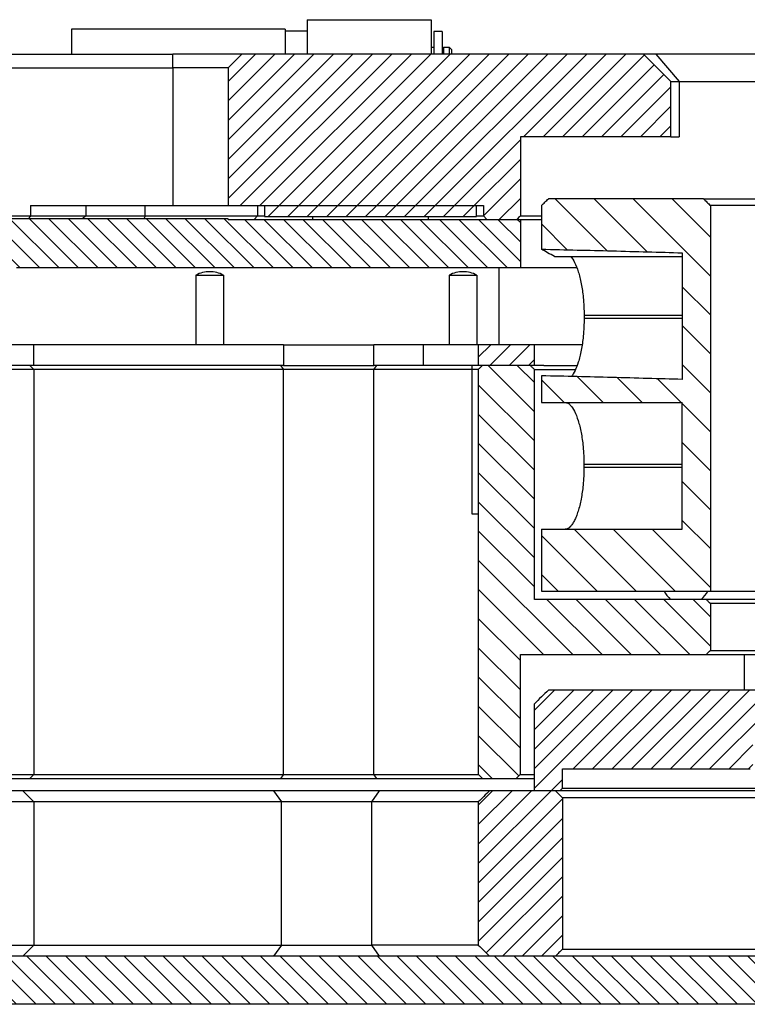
# Model space of a CAD drawing. Extents: x -1763 to 4575, y -3429 to 1051.
# Tile 81 of 174: x 3026 to 3079, y -2488 to -2416. Entities that reach past the tile are written whole.
import ezdxf

# ---------------------------------------------------------------- set-up
doc = ezdxf.new("R2010")
doc.units = 0
doc.linetypes.add('DASHED', pattern=[15, 7, -8])
doc.layers.get('0').update_dxf_attribs({"linetype": 'CONTINUOUS'})
doc.layers.add('1', color=7, linetype='CONTINUOUS')
pattern_1 = [(135, (-1142.2401, -11857.8625), (-0.70710678, -0.70710678), [])]
pattern_2 = [(225, (-1142.2401, -11857.8625), (0.70710678, -0.70710678), [])]

# ---------------------------------------------------------------- blocks, each defined once
blk = doc.blocks.new('Z-STACK', base_point=(-660.966, -2583.474))
at = {"linetype": 'CONTINUOUS'}
h = blk.add_hatch(dxfattribs=at)
h.set_pattern_fill('USER', color=1, angle=225, pattern_type=0)
h.set_pattern_definition(pattern_2)
edge = h.paths.add_edge_path()
edge.add_line((3042.171, -2418.66), (3041.171, -2419.66))
edge.add_line((3041.171, -2419.66), (3041.171, -2429.66))
edge.add_line((3041.171, -2429.66), (3043.311, -2429.66))
edge.add_line((3043.311, -2429.66), (3043.811, -2429.66))
edge.add_line((3043.811, -2429.66), (3047.311, -2429.66))
edge.add_line((3047.311, -2429.66), (3049.311, -2429.66))
edge.add_line((3049.311, -2429.66), (3053.711, -2429.66))
edge.add_line((3053.711, -2429.66), (3055.711, -2429.66))
edge.add_line((3055.711, -2429.66), (3059.211, -2429.66))
edge.add_line((3059.211, -2429.66), (3059.711, -2429.66))
edge.add_line((3059.711, -2429.66), (3059.711, -2430.41))
edge.add_line((3059.711, -2430.41), (3059.961, -2430.66))
edge.add_line((3059.961, -2430.66), (3061.311, -2430.66))
edge.add_line((3061.311, -2430.66), (3062.128, -2430.66))
edge.add_spline(control_points=[(3062.128, -2430.66), (3062.171, -2430.618), (3062.256, -2430.535), (3062.341, -2430.452), (3062.383, -2430.41)], knot_values=[0, 0, 0, 0, 0.178396, 0.356792, 0.356792, 0.356792, 0.356792], degree=3, periodic=0)
edge.add_line((3062.383, -2430.41), (3062.383, -2424.66))
edge.add_line((3062.383, -2424.66), (3073.311, -2424.66))
edge.add_line((3073.311, -2424.66), (3073.311, -2420.66))
edge.add_line((3073.311, -2420.66), (3071.311, -2418.66))
edge.add_line((3071.311, -2418.66), (3042.171, -2418.66))
h = blk.add_hatch(dxfattribs=at)
h.set_pattern_fill('USER', color=4, scale=2, angle=135, pattern_type=0)
h.set_pattern_definition([(135, (-1142.24, -11857.8625), (-1.41421356, -1.41421356), [])])
edge = h.paths.add_edge_path()
edge.add_line((3074.126, -2433.088), (3074.126, -2442.284))
edge.add_spline(control_points=[(3074.126, -2442.284), (3072.424, -2442.234), (3069.019, -2442.141), (3065.614, -2442.059), (3063.911, -2442.02)], knot_values=[0, 0, 0, 0, 5.109455, 10.218745, 10.218745, 10.218745, 10.218745], degree=3, periodic=0)
edge.add_line((3063.911, -2442.02), (3063.911, -2443.96))
edge.add_line((3063.911, -2443.96), (3065.643, -2443.96))
edge.add_line((3065.643, -2443.96), (3074.126, -2443.96))
edge.add_line((3074.126, -2443.96), (3074.126, -2453.16))
edge.add_line((3074.126, -2453.16), (3065.643, -2453.16))
edge.add_line((3065.643, -2453.16), (3063.911, -2453.16))
edge.add_line((3063.911, -2453.16), (3063.911, -2457.66))
edge.add_line((3063.911, -2457.66), (3071.901, -2457.66))
edge.add_line((3071.901, -2457.66), (3072.82, -2457.66))
edge.add_line((3072.82, -2457.66), (3075.982, -2457.66))
edge.add_line((3075.982, -2457.66), (3076.177, -2457.66))
edge.add_line((3076.177, -2457.66), (3076.177, -2429.66))
edge.add_spline(control_points=[(3076.177, -2429.66), (3076.091, -2429.577), (3075.92, -2429.41), (3075.749, -2429.243), (3075.664, -2429.16)], knot_values=[0, 0, 0, 0, 0.358121, 0.716243, 0.716243, 0.716243, 0.716243], degree=3, periodic=0)
edge.add_line((3075.664, -2429.16), (3064.421, -2429.16))
edge.add_spline(control_points=[(3064.421, -2429.16), (3064.336, -2429.243), (3064.166, -2429.41), (3063.996, -2429.577), (3063.911, -2429.66)], knot_values=[0, 0, 0, 0, 0.35694, 0.71388, 0.71388, 0.71388, 0.71388], degree=3, periodic=0)
edge.add_line((3063.911, -2429.66), (3063.911, -2432.824))
edge.add_spline(control_points=[(3063.911, -2432.824), (3065.614, -2432.862), (3069.019, -2432.945), (3072.424, -2433.038), (3074.126, -2433.088)], knot_values=[0, 0, 0, 0, 5.109374, 10.218745, 10.218745, 10.218745, 10.218745], degree=3, periodic=0)
h = blk.add_hatch(dxfattribs=at)
h.set_pattern_fill('USER', color=1, angle=225, pattern_type=0)
h.set_pattern_definition(pattern_2)
h.paths.add_polyline_path([(3055.114, -2430.46), (3056.861, -2430.46), (3059.211, -2430.46), (3059.211, -2429.66), (3055.711, -2429.66), (3053.711, -2429.66), (3049.311, -2429.66), (3047.311, -2429.66), (3043.811, -2429.66), (3043.811, -2430.46), (3052.561, -2430.46), (3054.309, -2430.46), (3054.603, -2430.46), (3054.953, -2430.46), (3055.006, -2430.46)])
h = blk.add_hatch(dxfattribs=at)
h.set_pattern_fill('USER', color=3, angle=135, pattern_type=0)
h.set_pattern_definition(pattern_1)
h.paths.add_polyline_path([(3004.254, -2434.16), (3014.261, -2434.16), (3015.661, -2434.16), (3016.901, -2434.16), (3018.101, -2434.16), (3019.341, -2434.16), (3020.741, -2434.16), (3021.981, -2434.16), (3023.181, -2434.16), (3024.421, -2434.16), (3025.821, -2434.16), (3027.061, -2434.16), (3028.261, -2434.16), (3029.501, -2434.16), (3030.901, -2434.16), (3032.141, -2434.16), (3033.341, -2434.16), (3034.581, -2434.16), (3035.981, -2434.16), (3037.221, -2434.16), (3038.421, -2434.16), (3039.661, -2434.16), (3041.061, -2434.16), (3042.301, -2434.16), (3043.501, -2434.16), (3044.741, -2434.16), (3046.141, -2434.16), (3047.381, -2434.16), (3048.581, -2434.16), (3049.821, -2434.16), (3051.221, -2434.16), (3052.461, -2434.16), (3053.661, -2434.16), (3054.901, -2434.16), (3056.301, -2434.16), (3060.842, -2434.16), (3062.383, -2434.16), (3062.383, -2430.66), (3062.128, -2430.66), (3061.311, -2430.66), (3059.961, -2430.66), (3059.061, -2430.66), (3055.711, -2430.66), (3047.311, -2430.66), (3043.061, -2430.66), (3041.171, -2430.66), (3041.171, -2430.61), (3003.301, -2430.61), (3003.301, -2430.66), (3003.301, -2434.16)])
h = blk.add_hatch(dxfattribs=at)
h.set_pattern_fill('USER', color=1, angle=225, pattern_type=0)
h.set_pattern_definition(pattern_2)
h.paths.add_polyline_path([(3060.842, -2439.76), (3060.31, -2439.76), (3059.33, -2439.76), (3059.33, -2441.26), (3059.635, -2441.26), (3060.31, -2441.26), (3060.842, -2441.26), (3063.096, -2441.26), (3063.402, -2441.26), (3063.402, -2439.76)])
h = blk.add_hatch(dxfattribs=at)
h.set_pattern_fill('USER', color=4, scale=1.5, angle=135, pattern_type=0)
h.set_pattern_definition([(135, (-1142.24, -11857.8625), (-1.06066017, -1.06066017), [])])
edge = h.paths.add_edge_path()
edge.add_line((3060.31, -2441.26), (3059.635, -2441.26))
edge.add_spline(control_points=[(3059.635, -2441.26), (3059.584, -2441.31), (3059.483, -2441.41), (3059.381, -2441.51), (3059.33, -2441.56)], knot_values=[0, 0, 0, 0, 0.213956, 0.427912, 0.427912, 0.427912, 0.427912], degree=3, periodic=0)
edge.add_line((3059.33, -2441.56), (3059.33, -2470.96))
edge.add_spline(control_points=[(3059.33, -2470.96), (3059.381, -2471.01), (3059.483, -2471.11), (3059.584, -2471.21), (3059.635, -2471.26)], knot_values=[0, 0, 0, 0, 0.213956, 0.427912, 0.427912, 0.427912, 0.427912], degree=3, periodic=0)
edge.add_line((3059.635, -2471.26), (3062.078, -2471.26))
edge.add_spline(control_points=[(3062.078, -2471.26), (3062.128, -2471.21), (3062.23, -2471.11), (3062.332, -2471.01), (3062.383, -2470.96)], knot_values=[0, 0, 0, 0, 0.214074, 0.428148, 0.428148, 0.428148, 0.428148], degree=3, periodic=0)
edge.add_line((3062.383, -2470.96), (3062.383, -2462.26))
edge.add_line((3062.383, -2462.26), (3075.869, -2462.26))
edge.add_spline(control_points=[(3075.869, -2462.26), (3075.92, -2462.21), (3076.023, -2462.11), (3076.125, -2462.01), (3076.177, -2461.96)], knot_values=[0, 0, 0, 0, 0.214881, 0.429761, 0.429761, 0.429761, 0.429761], degree=3, periodic=0)
edge.add_line((3076.177, -2461.96), (3076.177, -2458.56))
edge.add_spline(control_points=[(3076.177, -2458.56), (3076.125, -2458.51), (3076.023, -2458.41), (3075.92, -2458.31), (3075.869, -2458.26)], knot_values=[0, 0, 0, 0, 0.214881, 0.429761, 0.429761, 0.429761, 0.429761], degree=3, periodic=0)
edge.add_line((3075.869, -2458.26), (3063.402, -2458.26))
edge.add_line((3063.402, -2458.26), (3063.402, -2441.56))
edge.add_spline(control_points=[(3063.402, -2441.56), (3063.351, -2441.51), (3063.249, -2441.41), (3063.147, -2441.31), (3063.096, -2441.26)], knot_values=[0, 0, 0, 0, 0.214121, 0.428241, 0.428241, 0.428241, 0.428241], degree=3, periodic=0)
edge.add_line((3063.096, -2441.26), (3060.842, -2441.26))
edge.add_line((3060.842, -2441.26), (3060.31, -2441.26))
h = blk.add_hatch(dxfattribs=at)
h.set_pattern_fill('USER', color=1, angle=-135, pattern_type=0)
h.set_pattern_definition([(-135, (-1142.2401, -11857.8625), (0.70710678, -0.70710678), [])])
edge = h.paths.add_edge_path()
edge.add_line((3065.44, -2470.56), (3079.052, -2470.56))
edge.add_spline(control_points=[(3079.052, -2470.56), (3079.086, -2470.527), (3079.155, -2470.46), (3079.223, -2470.393), (3079.258, -2470.36)], knot_values=[0, 0, 0, 0, 0.143422, 0.286844, 0.286844, 0.286844, 0.286844], degree=3, periodic=0)
edge.add_line((3079.258, -2470.36), (3079.258, -2468.59))
edge.add_line((3079.258, -2468.59), (3082.451, -2468.59))
edge.add_line((3082.451, -2468.59), (3082.486, -2468.59))
edge.add_line((3082.486, -2468.59), (3084.251, -2468.59))
edge.add_line((3084.251, -2468.59), (3084.97, -2468.59))
edge.add_line((3084.97, -2468.59), (3085.138, -2468.59))
edge.add_spline(control_points=[(3085.138, -2468.59), (3085.174, -2468.557), (3085.244, -2468.49), (3085.315, -2468.423), (3085.351, -2468.39)], knot_values=[0, 0, 0, 0, 0.145867, 0.291734, 0.291734, 0.291734, 0.291734], degree=3, periodic=0)
edge.add_line((3085.351, -2468.39), (3085.351, -2467.09))
edge.add_line((3085.351, -2467.09), (3085.458, -2467.09))
edge.add_line((3085.458, -2467.09), (3085.97, -2467.09))
edge.add_line((3085.97, -2467.09), (3086.228, -2467.09))
edge.add_line((3086.228, -2467.09), (3086.228, -2465.59))
edge.add_line((3086.228, -2465.59), (3086.72, -2465.59))
edge.add_line((3086.72, -2465.59), (3086.82, -2465.59))
edge.add_line((3086.82, -2465.59), (3087.173, -2465.59))
edge.add_line((3087.173, -2465.59), (3087.173, -2465.04))
edge.add_spline(control_points=[(3087.173, -2465.04), (3087.125, -2465.008), (3087.031, -2464.943), (3086.939, -2464.875), (3086.893, -2464.84)], knot_values=[0, 0, 0, 0, 0.171922, 0.343904, 0.343904, 0.343904, 0.343904], degree=3, periodic=0)
edge.add_line((3086.893, -2464.84), (3086.741, -2464.84))
edge.add_line((3086.741, -2464.84), (3086.52, -2464.84))
edge.add_line((3086.52, -2464.84), (3083.901, -2464.84))
edge.add_line((3083.901, -2464.84), (3082.251, -2464.84))
edge.add_line((3082.251, -2464.84), (3064.421, -2464.84))
edge.add_spline(control_points=[(3064.421, -2464.84), (3064.251, -2465.007), (3063.911, -2465.34), (3063.571, -2465.673), (3063.402, -2465.84)], knot_values=[0, 0, 0, 0, 0.713839, 1.427679, 1.427679, 1.427679, 1.427679], degree=3, periodic=0)
edge.add_line((3063.402, -2465.84), (3063.402, -2472.16))
edge.add_line((3063.402, -2472.16), (3064.93, -2472.16))
edge.add_line((3064.93, -2472.16), (3065.236, -2472.16))
edge.add_spline(control_points=[(3065.236, -2472.16), (3065.27, -2472.127), (3065.338, -2472.06), (3065.406, -2471.993), (3065.44, -2471.96)], knot_values=[0, 0, 0, 0, 0.142814, 0.285629, 0.285629, 0.285629, 0.285629], degree=3, periodic=0)
edge.add_line((3065.44, -2471.96), (3065.44, -2470.56))
h = blk.add_hatch(dxfattribs=at)
h.set_pattern_fill('USER', color=5, angle=225, pattern_type=0)
h.set_pattern_definition(pattern_2)
edge = h.paths.add_edge_path()
edge.add_line((3064.93, -2484.16), (3060.144, -2484.16))
edge.add_spline(control_points=[(3060.144, -2484.16), (3060.008, -2484.027), (3059.737, -2483.76), (3059.466, -2483.493), (3059.33, -2483.36)], knot_values=[0, 0, 0, 0, 0.570578, 1.141156, 1.141156, 1.141156, 1.141156], degree=3, periodic=0)
edge.add_line((3059.33, -2483.36), (3059.33, -2472.96))
edge.add_spline(control_points=[(3059.33, -2472.96), (3059.466, -2472.827), (3059.737, -2472.56), (3060.008, -2472.293), (3060.144, -2472.16)], knot_values=[0, 0, 0, 0, 0.570578, 1.141156, 1.141156, 1.141156, 1.141156], degree=3, periodic=0)
edge.add_line((3060.144, -2472.16), (3063.402, -2472.16))
edge.add_line((3063.402, -2472.16), (3064.93, -2472.16))
edge.add_spline(control_points=[(3064.93, -2472.16), (3065.015, -2472.243), (3065.185, -2472.41), (3065.355, -2472.577), (3065.44, -2472.66)], knot_values=[0, 0, 0, 0, 0.357023, 0.714046, 0.714046, 0.714046, 0.714046], degree=3, periodic=0)
edge.add_line((3065.44, -2472.66), (3065.44, -2483.66))
edge.add_spline(control_points=[(3065.44, -2483.66), (3065.355, -2483.743), (3065.185, -2483.91), (3065.015, -2484.077), (3064.93, -2484.16)], knot_values=[0, 0, 0, 0, 0.357023, 0.714046, 0.714046, 0.714046, 0.714046], degree=3, periodic=0)
h = blk.add_hatch(dxfattribs=at)
h.set_pattern_fill('USER', color=3, angle=135, pattern_type=0)
h.set_pattern_definition(pattern_1)
h.paths.add_polyline_path([(3010.9, -2484.16), (3010.497, -2484.16), (3009.59, -2484.16), (3009.59, -2487.66), (3287.032, -2487.66), (3287.032, -2484.16), (3286.126, -2484.16), (3285.723, -2484.16), (3282.161, -2484.16), (3281.161, -2484.16), (3280.779, -2484.16), (3279.993, -2484.16), (3279.621, -2484.16), (3279.521, -2484.16), (3279.499, -2484.16), (3278.921, -2484.16), (3278.621, -2484.16), (3277.081, -2484.16), (3276.993, -2484.16), (3276.503, -2484.16), (3276.081, -2484.16), (3274.819, -2484.16), (3273.711, -2484.16), (3273.011, -2484.16), (3272.809, -2484.16), (3272.452, -2484.16), (3272.255, -2484.16), (3272.002, -2484.16), (3270.335, -2484.16), (3266.457, -2484.16), (3266.052, -2484.16), (3265.332, -2484.16), (3264.907, -2484.16), (3264.877, -2484.16), (3264.157, -2484.16), (3263.436, -2484.16), (3263.407, -2484.16), (3262.982, -2484.16), (3262.261, -2484.16), (3261.857, -2484.16), (3252.163, -2484.16), (3251.88, -2484.16), (3244.655, -2484.16), (3244.45, -2484.16), (3244.166, -2484.16), (3243.24, -2484.16), (3240.4, -2484.16), (3240.116, -2484.16), (3236.479, -2484.16), (3231.693, -2484.16), (3220.517, -2484.16), (3218.964, -2484.16), (3210.397, -2484.16), (3209.895, -2484.16), (3205.998, -2484.16), (3205.508, -2484.16), (3201.007, -2484.16), (3197.479, -2484.16), (3195.615, -2484.16), (3195.412, -2484.16), (3192.407, -2484.16), (3192.191, -2484.16), (3156.63, -2484.16), (3156.629, -2484.16), (3152.379, -2484.16), (3151.914, -2484.16), (3151.909, -2484.16), (3148.311, -2484.16), (3139.994, -2484.16), (3139.993, -2484.16), (3104.432, -2484.16), (3104.216, -2484.16), (3101.211, -2484.16), (3101.008, -2484.16), (3099.144, -2484.16), (3095.616, -2484.16), (3091.114, -2484.16), (3090.625, -2484.16), (3086.728, -2484.16), (3086.226, -2484.16), (3077.658, -2484.16), (3076.106, -2484.16), (3064.93, -2484.16), (3060.144, -2484.16), (3056.223, -2484.16), (3052.456, -2484.16), (3052.173, -2484.16), (3044.743, -2484.16), (3044.46, -2484.16), (3027.334, -2484.16), (3026.334, -2484.16), (3026.288, -2484.16), (3024.621, -2484.16), (3024.368, -2484.16), (3024.171, -2484.16), (3023.814, -2484.16), (3023.611, -2484.16), (3020.566, -2484.16), (3020.119, -2484.16), (3019.63, -2484.16), (3017.124, -2484.16), (3016.63, -2484.16)])
at = {"color": 7, "linetype": 'CONTINUOUS'}
for p, q in [((3046.911, -2416.16), (3055.911, -2416.16)), ((3046.911, -2416.16), (3046.911, -2416.96)), ((3055.911, -2416.16), (3055.911, -2418.66)), ((3045.311, -2416.86), (3029.811, -2416.86)), ((3029.811, -2416.86), (3029.811, -2418.66)), ((3045.311, -2416.86), (3045.311, -2416.96)), ((3045.311, -2416.96), (3045.311, -2418.66)), ((3045.311, -2416.96), (3046.911, -2416.96)), ((3046.911, -2416.96), (3046.911, -2418.16)), ((3056.711, -2417.01), (3056.111, -2417.01)), ((3056.111, -2417.01), (3056.111, -2418.16)), ((3056.711, -2417.01), (3056.711, -2418.66)), ((3003.301, -2418.66), (3037.171, -2418.66)), ((3042.171, -2418.66), (3037.171, -2418.66)), ((3042.171, -2418.66), (3041.171, -2419.66)), ((3071.311, -2418.66), (3042.171, -2418.66)), ((3046.911, -2418.16), (3046.911, -2418.66)), ((3055.911, -2418.16), (3056.111, -2418.16)), ((3056.111, -2418.16), (3056.111, -2418.66)), ((3056.811, -2418.16), (3056.811, -2418.66)), ((3056.811, -2418.16), (3057.211, -2418.16)), ((3057.211, -2418.16), (3057.211, -2418.66)), ((3057.411, -2418.36), (3057.211, -2418.16)), ((3057.411, -2418.66), (3057.411, -2418.36)), ((3073.311, -2420.66), (3071.311, -2418.66)), ((3072.21, -2418.66), (3071.311, -2418.66)), ((3156.311, -2418.66), (3072.21, -2418.66)), ((3003.301, -2419.66), (3037.171, -2419.66)), ((3041.171, -2419.66), (3037.171, -2419.66)), ((3041.171, -2419.66), (3041.171, -2429.66)), ((3073.311, -2424.66), (3073.311, -2420.66)), ((3073.311, -2420.66), (3073.91, -2420.66)), ((3073.91, -2420.66), (3157.814, -2420.66)), ((3073.311, -2424.66), (3062.383, -2424.66)), ((3062.383, -2424.66), (3062.383, -2430.41)), ((3073.311, -2424.66), (3073.91, -2424.66)), ((3075.664, -2429.16), (3064.421, -2429.16)), ((3026.828, -2429.66), (3026.828, -2430.41)), ((3026.828, -2429.66), (3030.848, -2429.66)), ((3030.848, -2429.66), (3035.144, -2429.66)), ((3030.848, -2429.66), (3030.848, -2430.41)), ((3035.144, -2429.66), (3037.171, -2429.66)), ((3035.144, -2429.66), (3035.144, -2430.41)), ((3037.171, -2429.66), (3041.171, -2429.66)), ((3041.171, -2429.66), (3043.311, -2429.66)), ((3043.311, -2429.66), (3043.811, -2429.66)), ((3043.311, -2429.66), (3043.311, -2430.41)), ((3043.811, -2429.66), (3047.311, -2429.66)), ((3043.811, -2429.66), (3043.811, -2430.46)), ((3043.811, -2429.66), (3047.311, -2429.66)), ((3047.311, -2429.66), (3049.311, -2429.66)), ((3047.311, -2429.66), (3049.311, -2429.66)), ((3049.311, -2429.66), (3053.711, -2429.66)), ((3049.311, -2429.66), (3053.711, -2429.66)), ((3053.711, -2429.66), (3055.711, -2429.66)), ((3053.711, -2429.66), (3055.711, -2429.66)), ((3055.711, -2429.66), (3059.211, -2429.66)), ((3055.711, -2429.66), (3059.211, -2429.66)), ((3059.211, -2429.66), (3059.711, -2429.66)), ((3059.211, -2430.46), (3059.211, -2429.66)), ((3059.711, -2429.66), (3059.711, -2430.41)), ((3003.301, -2430.41), (3026.828, -2430.41)), ((3041.171, -2430.61), (3003.301, -2430.61)), ((3026.828, -2430.41), (3030.848, -2430.41)), ((3030.848, -2430.41), (3035.144, -2430.41)), ((3035.144, -2430.41), (3043.311, -2430.41)), ((3041.171, -2430.66), (3041.171, -2430.61)), ((3041.171, -2430.66), (3043.061, -2430.66)), ((3043.311, -2430.41), (3043.061, -2430.66)), ((3043.061, -2430.66), (3047.311, -2430.66)), ((3043.311, -2430.41), (3043.811, -2430.41)), ((3043.811, -2430.46), (3052.561, -2430.46)), ((3047.311, -2430.66), (3055.711, -2430.66)), ((3052.561, -2430.46), (3054.309, -2430.46)), ((3054.309, -2430.46), (3054.603, -2430.46)), ((3054.603, -2430.46), (3054.953, -2430.46)), ((3054.953, -2430.46), (3055.006, -2430.46)), ((3055.006, -2430.46), (3055.114, -2430.46)), ((3055.114, -2430.46), (3056.861, -2430.46)), ((3055.711, -2430.66), (3059.061, -2430.66)), ((3056.861, -2430.46), (3059.211, -2430.46)), ((3059.061, -2430.66), (3059.961, -2430.66)), ((3059.211, -2430.41), (3059.711, -2430.41)), ((3059.711, -2430.41), (3059.961, -2430.66)), ((3059.961, -2430.66), (3061.311, -2430.66)), ((3059.961, -2430.66), (3061.311, -2430.66)), ((3061.311, -2430.66), (3062.128, -2430.66)), ((3061.311, -2430.66), (3062.128, -2430.66)), ((3062.128, -2430.66), (3062.383, -2430.66)), ((3062.383, -2430.41), (3063.911, -2430.41)), ((3074.126, -2433.088), (3074.126, -2442.284)), ((3060.842, -2439.76), (3060.842, -2434.16)), ((3062.383, -2434.16), (3063.402, -2434.16)), ((3063.402, -2434.16), (3066.482, -2434.16)), ((3038.842, -2434.71), (3040.549, -2434.71)), ((3038.842, -2434.71), (3038.842, -2439.76)), ((3040.549, -2434.71), (3040.842, -2434.71)), ((3040.842, -2434.71), (3040.842, -2439.76)), ((3057.226, -2434.71), (3057.226, -2439.76)), ((3057.226, -2434.71), (3058.8, -2434.71)), ((3058.8, -2434.71), (3059.226, -2434.71)), ((3059.226, -2434.71), (3059.226, -2439.76)), ((3067.006, -2437.646), (3067.006, -2437.843)), ((3027.088, -2439.76), (3024.927, -2439.76)), ((3045.2, -2439.76), (3027.088, -2439.76)), ((3027.088, -2441.26), (3027.088, -2439.76)), ((3045.2, -2439.76), (3051.749, -2439.76)), ((3055.361, -2439.76), (3051.749, -2439.76)), ((3055.361, -2441.26), (3055.361, -2439.76)), ((3058.896, -2439.76), (3055.361, -2439.76)), ((3059.33, -2439.76), (3058.896, -2439.76)), ((3059.33, -2439.76), (3059.33, -2441.26)), ((3060.31, -2439.76), (3059.33, -2439.76)), ((3060.842, -2439.76), (3060.31, -2439.76)), ((3063.402, -2439.76), (3060.842, -2439.76)), ((3063.402, -2441.26), (3063.402, -2439.76)), ((3064.08, -2439.76), (3063.402, -2439.76)), ((3066.867, -2439.76), (3064.08, -2439.76)), ((3026.788, -2441.26), (3024.985, -2441.26)), ((3027.088, -2441.26), (3026.788, -2441.26)), ((3044.975, -2441.26), (3027.088, -2441.26)), ((3045.2, -2441.26), (3044.975, -2441.26)), ((3045.2, -2441.26), (3047.524, -2441.26)), ((3047.524, -2441.26), (3047.927, -2441.26)), ((3047.927, -2441.26), (3051.749, -2441.26)), ((3051.961, -2441.26), (3051.749, -2441.26)), ((3055.081, -2441.26), (3051.961, -2441.26)), ((3055.361, -2441.26), (3055.081, -2441.26)), ((3055.381, -2441.26), (3055.361, -2441.26)), ((3059.635, -2441.26), (3059.33, -2441.26)), ((3060.31, -2441.26), (3059.635, -2441.26)), ((3060.842, -2441.26), (3060.31, -2441.26)), ((3063.096, -2441.26), (3060.842, -2441.26)), ((3063.402, -2441.56), (3066.387, -2441.56)), ((3063.911, -2443.96), (3065.643, -2443.96)), ((3065.643, -2443.96), (3074.126, -2443.96)), ((3074.126, -2453.16), (3074.126, -2443.96)), ((3066.996, -2448.46), (3066.996, -2448.66)), ((3063.911, -2453.16), (3065.643, -2453.16)), ((3065.643, -2453.16), (3074.126, -2453.16)), ((3082.251, -2464.84), (3064.421, -2464.84)), ((3063.402, -2472.16), (3063.402, -2465.84)), ((3065.44, -2470.56), (3079.052, -2470.56)), ((3065.44, -2471.96), (3065.44, -2470.56)), ((3026.288, -2472.16), (3024.621, -2472.16)), ((3026.288, -2472.16), (3027.088, -2472.96)), ((3044.46, -2472.16), (3026.288, -2472.16)), ((3052.173, -2472.16), (3044.46, -2472.16)), ((3064.93, -2472.16), (3063.402, -2472.16)), ((3065.236, -2472.16), (3064.93, -2472.16)), ((3076.106, -2472.16), (3065.236, -2472.16)), ((3065.44, -2471.96), (3144.311, -2471.96)), ((3077.658, -2472.16), (3076.106, -2472.16)), ((3086.226, -2472.16), (3077.658, -2472.16)), ((3027.088, -2472.96), (3024.927, -2472.96)), ((3045.058, -2472.96), (3027.088, -2472.96)), ((3027.088, -2472.96), (3027.088, -2483.36)), ((3051.607, -2472.96), (3045.058, -2472.96)), ((3059.33, -2483.36), (3051.607, -2483.36)), ((3026.288, -2484.16), (3024.621, -2484.16)), ((3026.334, -2484.16), (3026.288, -2484.16)), ((3027.334, -2484.16), (3026.334, -2484.16)), ((3044.46, -2484.16), (3027.334, -2484.16)), ((3044.743, -2484.16), (3044.46, -2484.16)), ((3052.173, -2484.16), (3044.743, -2484.16)), ((3052.456, -2484.16), (3052.173, -2484.16)), ((3056.223, -2484.16), (3052.456, -2484.16)), ((3060.144, -2484.16), (3056.223, -2484.16)), ((3086.226, -2484.16), (3077.658, -2484.16))]:
    blk.add_line(p, q, dxfattribs=at)
at = {"color": 7, "linetype": 'DASHED'}
for p, q in [((3046.911, -2416.16), (3055.911, -2416.16)), ((3046.911, -2416.16), (3046.911, -2416.96)), ((3055.911, -2416.16), (3055.911, -2418.66)), ((3045.311, -2416.86), (3029.811, -2416.86)), ((3029.811, -2416.86), (3029.811, -2418.66)), ((3045.311, -2416.86), (3045.311, -2416.96)), ((3045.311, -2416.96), (3045.311, -2418.66)), ((3045.311, -2416.96), (3046.911, -2416.96)), ((3046.911, -2416.96), (3046.911, -2418.16)), ((3046.911, -2416.96), (3046.911, -2418.16)), ((3046.911, -2416.96), (3046.911, -2418.16)), ((3056.711, -2417.01), (3056.111, -2417.01)), ((3056.111, -2417.01), (3056.111, -2418.16)), ((3056.711, -2417.01), (3056.711, -2418.66)), ((3046.911, -2418.16), (3046.911, -2418.66)), ((3046.911, -2418.16), (3046.911, -2418.66)), ((3046.911, -2418.16), (3046.911, -2418.66)), ((3055.911, -2418.16), (3056.111, -2418.16)), ((3056.111, -2418.16), (3056.111, -2418.66)), ((3056.111, -2418.16), (3056.111, -2418.66)), ((3056.111, -2418.16), (3056.111, -2418.66)), ((3056.811, -2418.16), (3056.811, -2418.66)), ((3056.811, -2418.16), (3057.211, -2418.16)), ((3057.211, -2418.16), (3057.211, -2418.66)), ((3057.411, -2418.36), (3057.211, -2418.16)), ((3057.411, -2418.66), (3057.411, -2418.36)), ((3041.171, -2430.66), (3043.061, -2430.66)), ((3043.061, -2430.66), (3047.311, -2430.66)), ((3047.311, -2430.66), (3055.711, -2430.66)), ((3052.561, -2430.46), (3054.309, -2430.46)), ((3054.309, -2430.46), (3054.603, -2430.46)), ((3054.603, -2430.46), (3054.953, -2430.46)), ((3054.953, -2430.46), (3055.006, -2430.46)), ((3055.006, -2430.46), (3055.114, -2430.46)), ((3055.114, -2430.46), (3056.861, -2430.46)), ((3055.711, -2430.66), (3059.061, -2430.66)), ((3059.061, -2430.66), (3059.961, -2430.66)), ((3062.128, -2430.66), (3062.383, -2430.66)), ((3062.383, -2430.66), (3063.911, -2430.66)), ((3060.842, -2434.16), (3062.383, -2434.16)), ((3062.383, -2434.16), (3066.482, -2434.16)), ((3060.31, -2439.76), (3059.33, -2439.76)), ((3060.842, -2439.76), (3060.31, -2439.76)), ((3063.402, -2439.76), (3060.842, -2439.76)), ((3064.08, -2439.76), (3063.402, -2439.76)), ((3066.867, -2439.76), (3064.08, -2439.76)), ((3056.696, -2441.26), (3055.381, -2441.26)), ((3056.895, -2441.26), (3056.696, -2441.26)), ((3058.892, -2441.26), (3056.895, -2441.26)), ((3059.33, -2441.26), (3058.892, -2441.26)), ((3059.635, -2441.26), (3059.33, -2441.26)), ((3060.31, -2441.26), (3059.635, -2441.26)), ((3060.842, -2441.26), (3060.31, -2441.26)), ((3063.096, -2441.26), (3060.842, -2441.26)), ((3063.417, -2441.26), (3063.402, -2441.26)), ((3064.08, -2441.26), (3063.417, -2441.26)), ((3064.08, -2441.26), (3066.507, -2441.26)), ((3064.08, -2441.26), (3066.507, -2441.26)), ((3071.901, -2457.66), (3072.82, -2457.66)), ((3072.82, -2457.66), (3075.982, -2457.66)), ((3075.982, -2457.66), (3076.177, -2457.66)), ((3076.177, -2457.66), (3076.901, -2457.66)), ((3026.334, -2484.16), (3026.288, -2484.16)), ((3052.173, -2484.16), (3044.46, -2484.16))]:
    blk.add_line(p, q, dxfattribs=at)
at = {"color": 1, "linetype": 'CONTINUOUS'}
for p, q in [((3037.171, -2419.66), (3037.171, -2418.66)), ((3072.21, -2418.66), (3073.91, -2420.66)), ((3037.171, -2419.66), (3037.171, -2429.66)), ((3073.91, -2420.66), (3073.91, -2424.66)), ((3047.311, -2430.46), (3047.311, -2430.66)), ((3055.711, -2430.66), (3055.711, -2430.46)), ((3074.126, -2437.646), (3067.006, -2437.646)), ((3067.006, -2437.843), (3074.126, -2437.843)), ((3045.2, -2439.76), (3045.2, -2441.26)), ((3051.749, -2441.26), (3051.749, -2439.76)), ((3074.126, -2448.46), (3066.996, -2448.46)), ((3066.996, -2448.66), (3074.126, -2448.66)), ((3044.46, -2472.16), (3045.058, -2472.96)), ((3051.607, -2472.96), (3052.173, -2472.16)), ((3045.058, -2483.36), (3045.058, -2472.96)), ((3051.607, -2483.36), (3051.607, -2472.96)), ((3045.058, -2483.36), (3044.46, -2484.16)), ((3052.173, -2484.16), (3051.607, -2483.36))]:
    blk.add_line(p, q, dxfattribs=at)
at = {"color": 4, "linetype": 'CONTINUOUS'}
for p, q in [((3075.664, -2429.16), (3123.037, -2429.16)), ((3063.911, -2429.66), (3063.911, -2432.824)), ((3123.596, -2429.66), (3076.177, -2429.66)), ((3076.177, -2429.66), (3076.177, -2457.66)), ((3027.088, -2441.56), (3024.927, -2441.56)), ((3026.788, -2441.26), (3027.088, -2441.56)), ((3027.088, -2441.56), (3027.088, -2470.96)), ((3045.2, -2441.56), (3027.088, -2441.56)), ((3044.975, -2441.26), (3045.2, -2441.56)), ((3045.2, -2470.96), (3045.2, -2441.56)), ((3051.749, -2441.56), (3045.2, -2441.56)), ((3051.749, -2441.56), (3051.961, -2441.26)), ((3051.749, -2470.96), (3051.749, -2441.56)), ((3058.898, -2441.56), (3051.749, -2441.56)), ((3056.696, -2441.26), (3055.381, -2441.26)), ((3056.895, -2441.26), (3056.696, -2441.26)), ((3058.892, -2441.26), (3056.895, -2441.26)), ((3059.33, -2441.26), (3058.892, -2441.26)), ((3058.898, -2452.06), (3058.898, -2441.56)), ((3059.33, -2441.56), (3058.898, -2441.56)), ((3059.33, -2441.56), (3059.33, -2470.96)), ((3060.31, -2441.26), (3059.635, -2441.26)), ((3060.842, -2441.26), (3060.31, -2441.26)), ((3063.096, -2441.26), (3060.842, -2441.26)), ((3063.402, -2458.26), (3063.402, -2441.56)), ((3063.911, -2442.02), (3063.911, -2443.96)), ((3059.33, -2452.06), (3058.898, -2452.06)), ((3063.911, -2453.16), (3063.911, -2457.66)), ((3063.911, -2457.66), (3071.901, -2457.66)), ((3071.901, -2457.66), (3072.82, -2457.66)), ((3072.82, -2457.66), (3075.982, -2457.66)), ((3075.982, -2457.66), (3076.177, -2457.66)), ((3076.177, -2457.66), (3076.901, -2457.66)), ((3076.901, -2457.66), (3081.245, -2457.66)), ((3075.869, -2458.26), (3063.402, -2458.26)), ((3087.804, -2458.26), (3075.869, -2458.26)), ((3076.177, -2458.56), (3076.177, -2461.96)), ((3087.978, -2458.56), (3076.177, -2458.56)), ((3062.383, -2462.26), (3075.869, -2462.26)), ((3062.383, -2470.96), (3062.383, -2462.26)), ((3075.869, -2462.26), (3078.649, -2462.26)), ((3076.177, -2461.96), (3087.875, -2461.96)), ((3078.649, -2464.84), (3078.649, -2462.26)), ((3078.649, -2462.26), (3079.464, -2462.26)), ((3024.927, -2470.96), (3027.088, -2470.96)), ((3026.788, -2471.26), (3027.088, -2470.96)), ((3027.088, -2470.96), (3045.2, -2470.96)), ((3045.2, -2470.96), (3044.975, -2471.26)), ((3045.2, -2470.96), (3051.749, -2470.96)), ((3051.961, -2471.26), (3051.749, -2470.96)), ((3051.749, -2470.96), (3059.33, -2470.96)), ((3062.383, -2470.96), (3063.402, -2470.96)), ((3024.812, -2471.26), (3026.788, -2471.26)), ((3026.788, -2471.26), (3044.975, -2471.26)), ((3044.975, -2471.26), (3051.961, -2471.26)), ((3051.961, -2471.26), (3059.635, -2471.26)), ((3059.635, -2471.26), (3062.078, -2471.26)), ((3062.078, -2471.26), (3063.402, -2471.26))]:
    blk.add_line(p, q, dxfattribs=at)
at = {"color": 3, "linetype": 'CONTINUOUS'}
for p, q in [((3062.383, -2430.66), (3063.911, -2430.66)), ((3062.383, -2430.66), (3062.383, -2434.16)), ((3025.821, -2434.16), (3027.061, -2434.16)), ((3027.061, -2434.16), (3028.261, -2434.16)), ((3028.261, -2434.16), (3029.501, -2434.16)), ((3029.501, -2434.16), (3030.901, -2434.16)), ((3030.901, -2434.16), (3032.141, -2434.16)), ((3032.141, -2434.16), (3033.341, -2434.16)), ((3033.341, -2434.16), (3034.581, -2434.16)), ((3034.581, -2434.16), (3035.981, -2434.16)), ((3035.981, -2434.16), (3037.221, -2434.16)), ((3037.221, -2434.16), (3038.421, -2434.16)), ((3038.421, -2434.16), (3039.661, -2434.16)), ((3039.661, -2434.16), (3041.061, -2434.16)), ((3041.061, -2434.16), (3042.301, -2434.16)), ((3042.301, -2434.16), (3043.501, -2434.16)), ((3043.501, -2434.16), (3044.741, -2434.16)), ((3044.741, -2434.16), (3046.141, -2434.16)), ((3046.141, -2434.16), (3047.381, -2434.16)), ((3047.381, -2434.16), (3048.581, -2434.16)), ((3048.581, -2434.16), (3049.821, -2434.16)), ((3049.821, -2434.16), (3051.221, -2434.16)), ((3051.221, -2434.16), (3052.461, -2434.16)), ((3052.461, -2434.16), (3053.661, -2434.16)), ((3053.661, -2434.16), (3054.901, -2434.16)), ((3054.901, -2434.16), (3056.301, -2434.16)), ((3056.301, -2434.16), (3060.842, -2434.16)), ((3060.842, -2434.16), (3062.383, -2434.16)), ((3287.032, -2487.66), (3009.59, -2487.66))]:
    blk.add_line(p, q, dxfattribs=at)
at = {"color": 4, "linetype": 'DASHED'}
for p, q in [((3026.788, -2441.26), (3024.985, -2441.26)), ((3027.088, -2441.26), (3026.788, -2441.26)), ((3044.975, -2441.26), (3027.088, -2441.26)), ((3045.2, -2441.26), (3044.975, -2441.26)), ((3045.2, -2441.26), (3047.524, -2441.26)), ((3047.524, -2441.26), (3047.927, -2441.26)), ((3047.927, -2441.26), (3051.749, -2441.26)), ((3051.961, -2441.26), (3051.749, -2441.26)), ((3055.081, -2441.26), (3051.961, -2441.26)), ((3055.361, -2441.26), (3055.081, -2441.26)), ((3055.381, -2441.26), (3055.361, -2441.26)), ((3059.635, -2441.26), (3059.33, -2441.26)), ((3063.402, -2441.26), (3063.096, -2441.26)), ((3063.417, -2441.26), (3063.402, -2441.26)), ((3063.402, -2441.56), (3066.387, -2441.56)), ((3064.08, -2441.26), (3063.417, -2441.26)), ((3064.08, -2441.26), (3066.507, -2441.26))]:
    blk.add_line(p, q, dxfattribs=at)
at = {"color": 6, "linetype": 'CONTINUOUS'}
for p, q in [((3063.402, -2441.26), (3063.096, -2441.26)), ((3063.417, -2441.26), (3063.402, -2441.26)), ((3064.08, -2441.26), (3063.417, -2441.26)), ((3064.08, -2441.26), (3066.507, -2441.26))]:
    blk.add_line(p, q, dxfattribs=at)
at = {"color": 6, "linetype": 'DASHED'}
blk.add_line((3063.402, -2441.26), (3063.096, -2441.26), dxfattribs=at)
at = {"color": 5, "linetype": 'CONTINUOUS'}
for p, q in [((3060.144, -2472.16), (3052.173, -2472.16)), ((3063.402, -2472.16), (3060.144, -2472.16)), ((3064.93, -2472.16), (3063.402, -2472.16)), ((3059.33, -2472.96), (3051.607, -2472.96)), ((3059.33, -2472.96), (3059.33, -2483.36)), ((3065.44, -2472.66), (3065.44, -2483.66)), ((3148.311, -2472.66), (3065.44, -2472.66)), ((3024.927, -2483.36), (3027.088, -2483.36)), ((3026.288, -2484.16), (3027.088, -2483.36)), ((3027.088, -2483.36), (3045.058, -2483.36)), ((3045.058, -2483.36), (3051.607, -2483.36)), ((3065.44, -2483.66), (3076.106, -2483.66)), ((3076.106, -2483.66), (3077.658, -2483.66)), ((3077.658, -2483.66), (3086.728, -2483.66)), ((3064.93, -2484.16), (3060.144, -2484.16)), ((3064.93, -2484.16), (3060.144, -2484.16)), ((3076.106, -2484.16), (3064.93, -2484.16)), ((3077.658, -2484.16), (3076.106, -2484.16))]:
    blk.add_line(p, q, dxfattribs=at)
at = {"color": 5, "linetype": 'DASHED'}
for p, q in [((3065.236, -2472.16), (3064.93, -2472.16)), ((3076.106, -2472.16), (3065.236, -2472.16)), ((3077.658, -2472.16), (3076.106, -2472.16)), ((3086.226, -2472.16), (3077.658, -2472.16)), ((3026.288, -2484.16), (3024.621, -2484.16)), ((3027.334, -2484.16), (3026.334, -2484.16)), ((3044.46, -2484.16), (3027.334, -2484.16)), ((3056.223, -2484.16), (3052.173, -2484.16)), ((3060.144, -2484.16), (3056.223, -2484.16)), ((3076.106, -2484.16), (3064.93, -2484.16)), ((3077.658, -2484.16), (3076.106, -2484.16)), ((3086.226, -2484.16), (3077.658, -2484.16))]:
    blk.add_line(p, q, dxfattribs=at)
at = {"color": 7, "linetype": 'CONTINUOUS'}
for centre, radius, start, end in [((3039.842, -2436.585), 2.125, 90, 118.07249), ((3039.842, -2436.585), 2.125, 61.92751, 90), ((3058.226, -2436.585), 2.125, 90, 118.07249), ((3058.226, -2436.585), 2.125, 61.92751, 90), ((3074.401, -2456.91), 1.75, -154.62307, -129.51773), ((3074.401, -2456.91), 1.75, -50.48227, -25.37693)]:
    blk.add_arc(centre, radius, start, end, dxfattribs=at)
at = {"color": 4, "linetype": 'CONTINUOUS'}
for points, knots in [([(3063.911, -2429.66), (3063.996, -2429.577), (3064.081, -2429.493), (3064.166, -2429.41), (3064.251, -2429.327), (3064.336, -2429.243), (3064.421, -2429.16)], [0, 0, 0, 0, 0.3569399, 0.3569399, 0.3569399, 0.7138798, 0.7138798, 0.7138798, 0.7138798]), ([(3058.898, -2441.56), (3058.897, -2441.51), (3058.896, -2441.46), (3058.895, -2441.41), (3058.894, -2441.36), (3058.893, -2441.31), (3058.892, -2441.26)], [0, 0, 0, 0, 0.1500049, 0.1500049, 0.1500049, 0.3000571, 0.3000571, 0.3000571, 0.3000571]), ([(3059.635, -2441.26), (3059.584, -2441.31), (3059.533, -2441.36), (3059.483, -2441.41), (3059.432, -2441.46), (3059.381, -2441.51), (3059.33, -2441.56)], [0, 0, 0, 0, 0.2139562, 0.2139562, 0.2139562, 0.4279125, 0.4279125, 0.4279125, 0.4279125]), ([(3063.096, -2441.26), (3063.147, -2441.31), (3063.198, -2441.36), (3063.249, -2441.41), (3063.3, -2441.46), (3063.351, -2441.51), (3063.402, -2441.56)], [0, 0, 0, 0, 0.2141206, 0.2141206, 0.2141206, 0.4282411, 0.4282411, 0.4282411, 0.4282411]), ([(3075.869, -2458.26), (3075.92, -2458.31), (3075.971, -2458.36), (3076.023, -2458.41), (3076.074, -2458.46), (3076.125, -2458.51), (3076.177, -2458.56)], [0, 0, 0, 0, 0.2148805, 0.2148805, 0.2148805, 0.4297611, 0.4297611, 0.4297611, 0.4297611]), ([(3076.177, -2461.96), (3076.125, -2462.01), (3076.074, -2462.06), (3076.023, -2462.11), (3075.972, -2462.16), (3075.92, -2462.21), (3075.869, -2462.26)], [0, 0, 0, 0, 0.2148806, 0.2148806, 0.2148806, 0.4297611, 0.4297611, 0.4297611, 0.4297611]), ([(3059.33, -2470.96), (3059.381, -2471.01), (3059.432, -2471.06), (3059.483, -2471.11), (3059.533, -2471.16), (3059.584, -2471.21), (3059.635, -2471.26)], [0, 0, 0, 0, 0.2139562, 0.2139562, 0.2139562, 0.4279125, 0.4279125, 0.4279125, 0.4279125]), ([(3062.383, -2470.96), (3062.332, -2471.01), (3062.281, -2471.06), (3062.23, -2471.11), (3062.179, -2471.16), (3062.128, -2471.21), (3062.078, -2471.26)], [0, 0, 0, 0, 0.214074, 0.214074, 0.214074, 0.428148, 0.428148, 0.428148, 0.428148])]:
    blk.add_open_spline(points, degree=3, knots=knots, dxfattribs=at)
at = {"color": 7, "linetype": 'CONTINUOUS'}
for points, knots in [([(3075.664, -2429.16), (3075.749, -2429.243), (3075.834, -2429.327), (3075.92, -2429.41), (3076.006, -2429.494), (3076.091, -2429.577), (3076.177, -2429.66)], [0, 0, 0, 0, 0.3581214, 0.3581214, 0.3581214, 0.7162428, 0.7162428, 0.7162428, 0.7162428]), ([(3026.828, -2430.41), (3026.802, -2430.452), (3026.777, -2430.494), (3026.752, -2430.535), (3026.737, -2430.56), (3026.721, -2430.585), (3026.706, -2430.61)], [0, 0, 0, 0, 0.1461701, 0.1461701, 0.1461701, 0.2337661, 0.2337661, 0.2337661, 0.2337661]), ([(3030.588, -2430.61), (3030.621, -2430.585), (3030.653, -2430.56), (3030.686, -2430.535), (3030.741, -2430.492), (3030.795, -2430.451), (3030.848, -2430.41)], [0.0811118, 0.0811118, 0.0811118, 0.0811118, 0.2051686, 0.2051686, 0.2051686, 0.4100183, 0.4100183, 0.4100183, 0.4100183]), ([(3035.144, -2430.41), (3035.131, -2430.451), (3035.117, -2430.493), (3035.103, -2430.535), (3035.094, -2430.56), (3035.085, -2430.585), (3035.077, -2430.61)], [0, 0, 0, 0, 0.1313018, 0.1313018, 0.1313018, 0.2113649, 0.2113649, 0.2113649, 0.2113649]), ([(3062.383, -2430.41), (3062.341, -2430.452), (3062.298, -2430.493), (3062.256, -2430.535), (3062.213, -2430.577), (3062.171, -2430.618), (3062.128, -2430.66)], [0, 0, 0, 0, 0.178396, 0.178396, 0.178396, 0.3567919, 0.3567919, 0.3567919, 0.3567919]), ([(3063.911, -2432.824), (3065.664, -2432.864), (3067.366, -2432.905), (3069.019, -2432.947), (3070.775, -2432.993), (3072.477, -2433.039), (3074.126, -2433.088)], [0, 0, 0, 0, 5.109374, 5.109374, 5.109374, 10.218745, 10.218745, 10.218745, 10.218745]), ([(3064.867, -2433.348), (3064.69, -2433.261), (3064.522, -2433.173), (3064.362, -2433.086), (3064.203, -2432.999), (3064.052, -2432.911), (3063.911, -2432.824)], [0, 0, 0, 0, 0.569335, 0.569335, 0.569335, 1.091044, 1.091044, 1.091044, 1.091044]), ([(3064.867, -2433.348), (3066.484, -2433.348), (3068.102, -2433.348), (3069.719, -2433.348), (3071.188, -2433.348), (3072.657, -2433.348), (3074.126, -2433.348)], [0, 0, 0, 0, 4.851394, 4.851394, 4.851394, 9.258942, 9.258942, 9.258942, 9.258942]), ([(3066.029, -2433.348), (3066.232, -2433.565), (3066.425, -2433.949), (3066.585, -2434.461), (3066.666, -2434.722), (3066.739, -2435.014), (3066.8, -2435.334), (3066.834, -2435.51), (3066.86, -2435.677), (3066.882, -2435.826), (3066.903, -2435.978), (3066.925, -2436.151), (3066.944, -2436.344), (3066.985, -2436.766), (3067.006, -2437.203), (3067.006, -2437.646)], [0.4435, 0.4435, 0.4435, 0.4435, 1.687203, 1.687203, 1.687203, 2.586629, 2.586629, 2.586629, 3.085577, 3.085577, 3.085577, 3.607792, 3.607792, 3.607792, 4.911579, 4.911579, 4.911579, 4.911579]), ([(3067.006, -2437.843), (3067.006, -2438.035), (3067.002, -2438.257), (3066.991, -2438.499), (3066.981, -2438.69), (3066.967, -2438.907), (3066.944, -2439.144), (3066.909, -2439.5), (3066.86, -2439.839), (3066.8, -2440.155), (3066.766, -2440.331), (3066.732, -2440.483), (3066.7, -2440.614), (3066.664, -2440.759), (3066.625, -2440.898), (3066.585, -2441.028), (3066.441, -2441.489), (3066.27, -2441.846), (3066.089, -2442.071)], [0, 0, 0, 0, 0.657017, 0.657017, 0.657017, 1.303883, 1.303883, 1.303883, 2.32498, 2.32498, 2.32498, 2.79431, 2.79431, 2.79431, 3.224498, 3.224498, 3.224498, 4.343908, 4.343908, 4.343908, 4.343908]), ([(3074.126, -2442.284), (3072.477, -2442.236), (3070.775, -2442.189), (3069.019, -2442.144), (3067.366, -2442.101), (3065.664, -2442.06), (3063.911, -2442.02)], [0, 0, 0, 0, 5.109455, 5.109455, 5.109455, 10.218745, 10.218745, 10.218745, 10.218745]), ([(3065.643, -2443.96), (3065.704, -2443.96), (3065.765, -2443.976), (3065.825, -2444.008), (3065.887, -2444.04), (3065.948, -2444.087), (3066.009, -2444.15), (3066.216, -2444.365), (3066.413, -2444.754), (3066.575, -2445.275), (3066.621, -2445.421), (3066.659, -2445.562), (3066.69, -2445.689), (3066.726, -2445.835), (3066.76, -2445.988), (3066.79, -2446.148), (3066.85, -2446.463), (3066.899, -2446.802), (3066.934, -2447.158), (3066.957, -2447.395), (3066.972, -2447.613), (3066.981, -2447.803), (3066.992, -2448.046), (3066.996, -2448.267), (3066.996, -2448.46)], [0, 0, 0, 0, 0.189977, 0.189977, 0.189977, 0.422815, 0.422815, 0.422815, 1.688872, 1.688872, 1.688872, 2.119027, 2.119027, 2.119027, 2.588335, 2.588335, 2.588335, 3.60941, 3.60941, 3.60941, 4.256272, 4.256272, 4.256272, 4.913289, 4.913289, 4.913289, 4.913289]), ([(3066.996, -2448.66), (3066.996, -2449.103), (3066.975, -2449.541), (3066.934, -2449.962), (3066.917, -2450.139), (3066.896, -2450.312), (3066.872, -2450.48), (3066.851, -2450.63), (3066.824, -2450.796), (3066.79, -2450.973), (3066.729, -2451.292), (3066.657, -2451.585), (3066.575, -2451.846), (3066.53, -2451.991), (3066.487, -2452.112), (3066.447, -2452.212), (3066.397, -2452.339), (3066.35, -2452.442), (3066.308, -2452.525), (3066.26, -2452.62), (3066.211, -2452.705), (3066.16, -2452.779), (3066.105, -2452.862), (3066.053, -2452.924), (3066.009, -2452.97), (3065.889, -2453.094), (3065.765, -2453.16), (3065.643, -2453.16)], [0, 0, 0, 0, 1.303782, 1.303782, 1.303782, 1.82599, 1.82599, 1.82599, 2.324924, 2.324924, 2.324924, 3.224295, 3.224295, 3.224295, 3.612178, 3.612178, 3.612178, 3.955659, 3.955659, 3.955659, 4.249455, 4.249455, 4.249455, 4.493382, 4.493382, 4.493382, 4.913847, 4.913847, 4.913847, 4.913847]), ([(3064.421, -2464.84), (3064.251, -2465.006), (3064.081, -2465.173), (3063.911, -2465.34), (3063.742, -2465.506), (3063.572, -2465.673), (3063.402, -2465.84)], [0, 0, 0, 0, 0.713839, 0.713839, 0.713839, 1.427679, 1.427679, 1.427679, 1.427679]), ([(3065.44, -2471.96), (3065.406, -2471.993), (3065.372, -2472.027), (3065.338, -2472.06), (3065.304, -2472.093), (3065.27, -2472.127), (3065.236, -2472.16)], [0, 0, 0, 0, 0.1428143, 0.1428143, 0.1428143, 0.2856286, 0.2856286, 0.2856286, 0.2856286])]:
    blk.add_open_spline(points, degree=3, knots=knots, dxfattribs=at)
at = {"color": 5, "linetype": 'CONTINUOUS'}
for points, knots in [([(3060.144, -2472.16), (3060.008, -2472.293), (3059.872, -2472.427), (3059.737, -2472.56), (3059.602, -2472.693), (3059.466, -2472.826), (3059.33, -2472.96)], [0, 0, 0, 0, 0.570578, 0.570578, 0.570578, 1.141156, 1.141156, 1.141156, 1.141156]), ([(3064.93, -2472.16), (3065.015, -2472.243), (3065.1, -2472.326), (3065.185, -2472.41), (3065.271, -2472.494), (3065.355, -2472.577), (3065.44, -2472.66)], [0, 0, 0, 0, 0.3570231, 0.3570231, 0.3570231, 0.7140462, 0.7140462, 0.7140462, 0.7140462]), ([(3059.33, -2483.36), (3059.467, -2483.494), (3059.602, -2483.628), (3059.737, -2483.76), (3059.872, -2483.893), (3060.008, -2484.027), (3060.144, -2484.16)], [0, 0, 0, 0, 0.570578, 0.570578, 0.570578, 1.141156, 1.141156, 1.141156, 1.141156]), ([(3065.44, -2483.66), (3065.355, -2483.743), (3065.27, -2483.826), (3065.185, -2483.91), (3065.1, -2483.993), (3065.015, -2484.076), (3064.93, -2484.16)], [0, 0, 0, 0, 0.3570231, 0.3570231, 0.3570231, 0.7140462, 0.7140462, 0.7140462, 0.7140462])]:
    blk.add_open_spline(points, degree=3, knots=knots, dxfattribs=at)

msp = doc.modelspace()

# ---------------------------------------------------------------- block references
at = {"layer": '1'}
msp.add_blockref('Z-STACK', (-660.966, -2583.474), dxfattribs=at)

doc.saveas('drawing.dxf')
